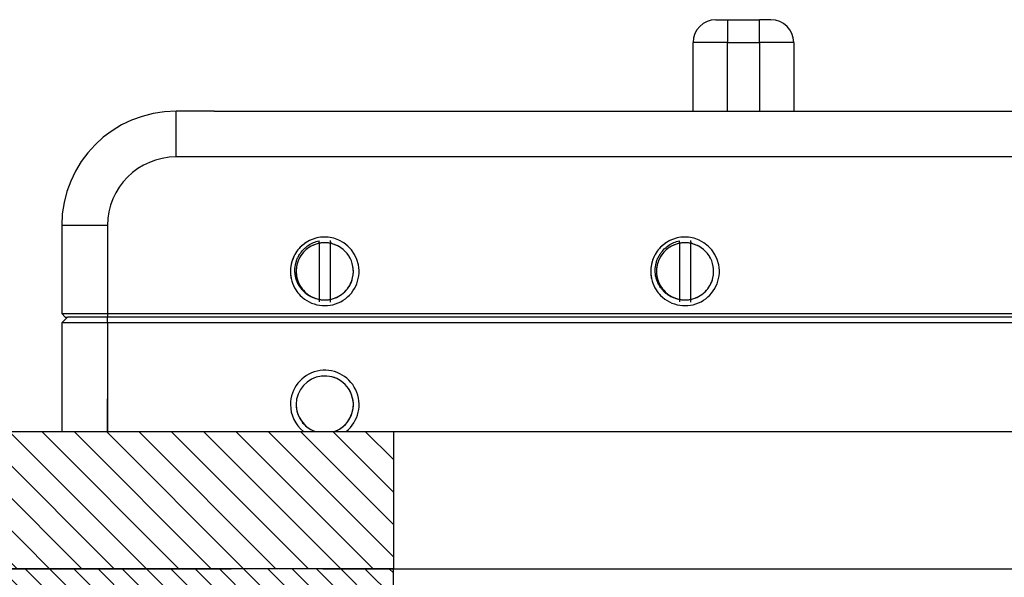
# Model space of a CAD drawing. Extents: x -1763 to 4575, y -3429 to 1051.
# Tile 28 of 193: x -61 to 25, y -2461 to -2412. Entities that reach past the tile are written whole.
import ezdxf

# ---------------------------------------------------------------- set-up
doc = ezdxf.new("R2010")
doc.units = 0
doc.linetypes.add('DASHED', pattern=[15, 7, -8])
doc.layers.get('0').update_dxf_attribs({"linetype": 'CONTINUOUS'})
doc.layers.add('1', color=7, linetype='CONTINUOUS')

# ---------------------------------------------------------------- blocks, each defined once
blk = doc.blocks.new('Z-STACK', base_point=(-660.966, -2613.082))
at = {"layer": '1', "linetype": 'CONTINUOUS'}
h = blk.add_hatch(dxfattribs=at)
h.set_pattern_fill('USER', color=4, scale=2, angle=315, pattern_type=0)
h.set_pattern_definition([(315, (0, 400), (1.4142136, 1.4142136), [])])
h.paths.add_polyline_path([(-28.603, -2448.268), (-67.603, -2448.268), (-69.203, -2448.268), (-69.203, -2459.268), (-81.603, -2459.268), (-81.603, -2454.068), (-81.603, -2453.968), (-81.603, -2448.268), (-84.743, -2448.268), (-85.743, -2449.268), (-85.743, -2459.868), (-67.603, -2459.868), (-67.603, -2460.268), (-28.603, -2460.268)])
h = blk.add_hatch(dxfattribs=at)
h.set_pattern_fill('USER', color=2, scale=1.5, angle=315, pattern_type=0)
h.set_pattern_definition([(315, (0, 400), (1.0606602, 1.0606602), [])])
edge = h.paths.add_edge_path()
edge.add_line((-60.822, -2460.268), (-54.604, -2460.268))
edge.add_line((-54.604, -2460.268), (-49.784, -2460.268))
edge.add_line((-49.784, -2460.268), (-29.603, -2460.268))
edge.add_line((-29.603, -2460.268), (-28.603, -2460.268))
edge.add_line((-28.603, -2460.268), (-28.603, -2463.768))
edge.add_line((-28.603, -2463.768), (-33.103, -2463.768))
edge.add_line((-33.103, -2463.768), (-34.603, -2463.768))
edge.add_line((-34.603, -2463.768), (-35.803, -2463.768))
edge.add_line((-35.803, -2463.768), (-36.442, -2463.768))
edge.add_line((-36.442, -2463.768), (-36.512, -2463.768))
edge.add_line((-36.512, -2463.768), (-36.903, -2463.768))
edge.add_line((-36.903, -2463.768), (-37.012, -2463.768))
edge.add_line((-37.012, -2463.768), (-37.103, -2463.768))
edge.add_line((-37.103, -2463.768), (-37.301, -2463.768))
edge.add_line((-37.301, -2463.768), (-37.412, -2463.768))
edge.add_line((-37.412, -2463.768), (-37.56, -2463.768))
edge.add_line((-37.56, -2463.768), (-37.724, -2463.768))
edge.add_line((-37.724, -2463.768), (-37.912, -2463.768))
edge.add_line((-37.912, -2463.768), (-38.303, -2463.768))
edge.add_line((-38.303, -2463.768), (-40.403, -2463.768))
edge.add_line((-40.403, -2463.768), (-40.603, -2463.768))
edge.add_line((-40.603, -2463.768), (-40.842, -2463.768))
edge.add_line((-40.842, -2463.768), (-41.603, -2463.768))
edge.add_line((-41.603, -2463.768), (-41.803, -2463.768))
edge.add_line((-41.803, -2463.768), (-44.867, -2463.768))
edge.add_line((-44.867, -2463.768), (-45.76, -2463.768))
edge.add_line((-45.76, -2463.768), (-45.867, -2463.768))
edge.add_line((-45.867, -2463.768), (-49.187, -2463.768))
edge.add_line((-49.187, -2463.768), (-49.445, -2463.768))
edge.add_line((-49.445, -2463.768), (-52.193, -2463.768))
edge.add_line((-52.193, -2463.768), (-54.103, -2463.768))
edge.add_line((-54.103, -2463.768), (-55.403, -2463.768))
edge.add_line((-55.403, -2463.768), (-56.603, -2463.768))
edge.add_line((-56.603, -2463.768), (-59.403, -2463.768))
edge.add_line((-59.403, -2463.768), (-59.403, -2463.768))
edge.add_line((-59.403, -2463.768), (-60.229, -2463.768))
edge.add_line((-60.229, -2463.768), (-60.298, -2463.768))
edge.add_line((-60.298, -2463.768), (-60.798, -2463.768))
edge.add_line((-60.798, -2463.768), (-60.803, -2463.768))
edge.add_line((-60.803, -2463.768), (-61.087, -2463.768))
edge.add_line((-61.087, -2463.768), (-61.198, -2463.768))
edge.add_line((-61.198, -2463.768), (-61.345, -2463.768))
edge.add_line((-61.345, -2463.768), (-61.511, -2463.768))
edge.add_line((-61.511, -2463.768), (-61.698, -2463.768))
edge.add_line((-61.698, -2463.768), (-62.903, -2463.768))
edge.add_line((-62.903, -2463.768), (-62.903, -2463.768))
edge.add_line((-62.903, -2463.768), (-64.303, -2463.768))
edge.add_line((-64.303, -2463.768), (-66.403, -2463.768))
edge.add_line((-66.403, -2463.768), (-66.403, -2463.768))
edge.add_line((-66.403, -2463.768), (-67.803, -2463.768))
edge.add_line((-67.803, -2463.768), (-69.903, -2463.768))
edge.add_line((-69.903, -2463.768), (-69.903, -2463.768))
edge.add_line((-69.903, -2463.768), (-71.303, -2463.768))
edge.add_line((-71.303, -2463.768), (-72.303, -2463.768))
edge.add_line((-72.303, -2463.768), (-77.608, -2463.768))
edge.add_spline(control_points=[(-77.608, -2463.768), (-77.842, -2463.535), (-78.31, -2463.068), (-78.779, -2462.601), (-79.013, -2462.368)], knot_values=[0, 0, 0, 0, 0.991594, 1.983187, 1.983187, 1.983187, 1.983187], degree=3, periodic=0)
edge.add_line((-79.013, -2462.368), (-79.013, -2460.268))
edge.add_line((-79.013, -2460.268), (-77.603, -2460.268))
edge.add_line((-77.603, -2460.268), (-73.203, -2460.268))
edge.add_line((-73.203, -2460.268), (-68.703, -2460.268))
edge.add_line((-68.703, -2460.268), (-67.011, -2460.268))
edge.add_line((-67.011, -2460.268), (-60.822, -2460.268))
at = {"color": 7, "linetype": 'CONTINUOUS'}
for p, q in [((-0.405, -2412.268), (0.595, -2412.268)), ((0.595, -2412.268), (0.595, -2414.268)), ((0.595, -2412.268), (3.397, -2412.268)), ((3.397, -2414.268), (3.397, -2412.268)), ((4.397, -2412.268), (3.397, -2412.268)), ((0.595, -2414.268), (-2.405, -2414.268)), ((-2.405, -2420.268), (-2.405, -2414.268)), ((0.595, -2420.268), (0.595, -2414.268)), ((0.595, -2414.268), (3.397, -2414.268)), ((3.397, -2414.268), (3.397, -2420.268)), ((6.397, -2414.268), (3.397, -2414.268)), ((6.397, -2414.268), (6.397, -2420.268)), ((-47.603, -2424.268), (-47.603, -2420.268)), ((-44.264, -2420.268), (-47.603, -2420.268)), ((-44.264, -2420.268), (-36.058, -2420.268)), ((-36.058, -2420.268), (47.675, -2420.268)), ((90.397, -2424.268), (-47.603, -2424.268)), ((-57.603, -2430.268), (-57.603, -2437.968)), ((-56.543, -2430.268), (-57.603, -2430.268)), ((-56.275, -2430.268), (-56.543, -2430.268)), ((-53.603, -2430.268), (-56.275, -2430.268)), ((-53.603, -2430.268), (-53.603, -2437.968)), ((-35.103, -2431.805), (-35.103, -2431.606)), ((-34.103, -2431.676), (-34.103, -2431.58)), ((-34.103, -2431.68), (-34.103, -2431.676)), ((-34.103, -2431.68), (-34.103, -2431.819)), ((-3.603, -2431.805), (-3.603, -2431.606)), ((-2.603, -2431.676), (-2.603, -2431.58)), ((-2.603, -2431.68), (-2.603, -2431.676)), ((-2.603, -2431.68), (-2.603, -2431.819)), ((-35.103, -2431.805), (-35.103, -2431.819)), ((-35.103, -2431.819), (-35.103, -2436.718)), ((-34.103, -2436.718), (-34.103, -2431.819)), ((-3.603, -2431.805), (-3.603, -2431.819)), ((-3.603, -2431.819), (-3.603, -2432.283)), ((-3.603, -2432.283), (-3.603, -2434.268)), ((-2.603, -2436.718), (-2.603, -2431.819)), ((-3.603, -2434.268), (-3.603, -2436.254)), ((-35.103, -2436.718), (-35.103, -2436.732)), ((-35.103, -2436.732), (-35.103, -2436.771)), ((-35.103, -2436.771), (-35.103, -2436.931)), ((-34.103, -2436.857), (-34.103, -2436.718)), ((-34.103, -2436.861), (-34.103, -2436.857)), ((-34.103, -2436.957), (-34.103, -2436.861)), ((-3.603, -2436.254), (-3.603, -2436.718)), ((-3.603, -2436.718), (-3.603, -2436.732)), ((-3.603, -2436.732), (-3.603, -2436.771)), ((-3.603, -2436.771), (-3.603, -2436.931)), ((-2.603, -2436.857), (-2.603, -2436.718)), ((-2.603, -2436.861), (-2.603, -2436.857)), ((-2.603, -2436.957), (-2.603, -2436.861)), ((-35.103, -2436.931), (-35.103, -2436.931)), ((-3.603, -2436.931), (-3.603, -2436.931)), ((-57.603, -2437.968), (-53.603, -2437.968)), ((-57.303, -2438.268), (-57.603, -2437.968)), ((-57.103, -2438.268), (-57.603, -2438.768)), ((-57.303, -2438.268), (-57.103, -2438.268)), ((-53.603, -2438.268), (-57.103, -2438.268)), ((-53.603, -2437.968), (96.397, -2437.968)), ((-53.603, -2437.968), (-53.603, -2438.268)), ((-53.603, -2438.768), (-53.603, -2438.268)), ((-51.103, -2438.268), (-53.603, -2438.268)), ((-48.603, -2438.268), (-51.103, -2438.268)), ((-46.603, -2438.268), (-48.603, -2438.268)), ((-45.603, -2438.268), (-46.603, -2438.268)), ((-44.103, -2438.268), (-45.603, -2438.268)), ((-42.103, -2438.268), (-44.103, -2438.268)), ((-41.883, -2438.268), (-42.103, -2438.268)), ((-26.504, -2438.268), (-41.883, -2438.268)), ((-25.103, -2438.268), (-26.504, -2438.268)), ((-16.103, -2438.268), (-25.103, -2438.268)), ((3.397, -2438.268), (-16.103, -2438.268)), ((5.897, -2438.268), (3.397, -2438.268)), ((13.397, -2438.268), (5.897, -2438.268)), ((16.697, -2438.268), (13.397, -2438.268)), ((26.097, -2438.268), (16.697, -2438.268)), ((-57.603, -2438.768), (-57.603, -2448.268)), ((-53.603, -2438.768), (-57.603, -2438.768)), ((-53.603, -2438.768), (-53.603, -2445.418)), ((96.397, -2438.768), (-53.603, -2438.768)), ((-53.603, -2448.268), (-53.603, -2445.418))]:
    blk.add_line(p, q, dxfattribs=at)
at = {"color": 7, "linetype": 'DASHED'}
for p, q in [((-44.264, -2420.268), (-47.603, -2420.268)), ((-44.264, -2420.268), (-47.603, -2420.268)), ((-44.264, -2420.268), (-36.058, -2420.268)), ((-44.264, -2420.268), (-36.058, -2420.268)), ((-36.058, -2420.268), (47.675, -2420.268)), ((-36.058, -2420.268), (47.675, -2420.268)), ((-34.103, -2431.676), (-34.103, -2431.58)), ((-34.103, -2431.68), (-34.103, -2431.676)), ((-2.603, -2431.676), (-2.603, -2431.58)), ((-2.603, -2431.68), (-2.603, -2431.676)), ((-35.103, -2431.805), (-35.103, -2431.819)), ((-3.603, -2431.805), (-3.603, -2431.819)), ((-3.603, -2432.283), (-3.603, -2434.268)), ((-3.603, -2434.268), (-3.603, -2436.254)), ((-35.103, -2436.718), (-35.103, -2436.732)), ((-35.103, -2436.732), (-35.103, -2436.771)), ((-35.103, -2436.771), (-35.103, -2436.931)), ((-34.103, -2436.857), (-34.103, -2436.718)), ((-34.103, -2436.861), (-34.103, -2436.857)), ((-34.103, -2436.957), (-34.103, -2436.861)), ((-3.603, -2436.718), (-3.603, -2436.732)), ((-3.603, -2436.732), (-3.603, -2436.771)), ((-3.603, -2436.771), (-3.603, -2436.931)), ((-2.603, -2436.857), (-2.603, -2436.718)), ((-2.603, -2436.861), (-2.603, -2436.857)), ((-2.603, -2436.957), (-2.603, -2436.861)), ((-53.603, -2438.268), (-57.103, -2438.268)), ((-51.103, -2438.268), (-53.603, -2438.268)), ((-48.603, -2438.268), (-51.103, -2438.268)), ((-48.603, -2438.268), (-51.103, -2438.268)), ((-46.603, -2438.268), (-48.603, -2438.268)), ((-46.603, -2438.268), (-48.603, -2438.268)), ((-45.603, -2438.268), (-46.603, -2438.268)), ((-45.603, -2438.268), (-46.603, -2438.268)), ((-44.103, -2438.268), (-45.603, -2438.268)), ((-44.103, -2438.268), (-45.603, -2438.268)), ((-42.103, -2438.268), (-44.103, -2438.268)), ((-42.103, -2438.268), (-44.103, -2438.268)), ((-41.883, -2438.268), (-42.103, -2438.268)), ((-41.883, -2438.268), (-42.103, -2438.268)), ((-26.504, -2438.268), (-41.883, -2438.268)), ((-26.504, -2438.268), (-41.883, -2438.268)), ((-25.103, -2438.268), (-26.504, -2438.268)), ((-25.103, -2438.268), (-26.504, -2438.268)), ((-16.103, -2438.268), (-25.103, -2438.268)), ((-16.103, -2438.268), (-25.103, -2438.268)), ((3.397, -2438.268), (-16.103, -2438.268)), ((3.397, -2438.268), (-16.103, -2438.268)), ((5.897, -2438.268), (3.397, -2438.268)), ((5.897, -2438.268), (3.397, -2438.268)), ((13.397, -2438.268), (5.897, -2438.268)), ((16.697, -2438.268), (13.397, -2438.268)), ((26.097, -2438.268), (16.697, -2438.268)), ((-53.603, -2445.418), (-53.603, -2448.268)), ((-53.603, -2448.268), (-53.603, -2445.418))]:
    blk.add_line(p, q, dxfattribs=at)
at = {"color": 2, "linetype": 'DASHED'}
for p, q in [((-67.011, -2460.268), (-60.822, -2460.268)), ((-60.822, -2460.268), (-54.604, -2460.268)), ((-54.604, -2460.268), (-49.784, -2460.268)), ((-49.784, -2460.268), (-29.603, -2460.268))]:
    blk.add_line(p, q, dxfattribs=at)
at = {"color": 2, "linetype": 'CONTINUOUS'}
for p, q in [((-29.603, -2460.268), (-28.603, -2460.268)), ((-28.603, -2463.768), (-28.603, -2460.268)), ((-28.603, -2460.268), (-27.418, -2460.268)), ((-27.418, -2460.268), (-26.184, -2460.268)), ((-26.184, -2460.268), (-25.479, -2460.268)), ((-25.479, -2460.268), (13.592, -2460.268)), ((13.592, -2460.268), (29.202, -2460.268))]:
    blk.add_line(p, q, dxfattribs=at)
at = {"color": 7, "linetype": 'CONTINUOUS'}
for centre, radius, start, end in [((-0.405, -2414.268), 2, 90, 180), ((4.397, -2414.268), 2, 0, 90), ((-47.603, -2430.268), 10, 90, 180), ((-47.603, -2430.268), 6, 90, 180), ((-34.603, -2434.268), 3, 84.16768, 135.6023), ((-34.603, -2434.268), 3, -135.6023, 84.16768), ((-3.103, -2434.268), 3, 84.16768, 135.6023), ((-3.103, -2434.268), 3, -135.6023, 84.16768), ((-34.603, -2434.268), 3, 135.6023, 147.21684), ((-34.603, -2434.268), 2.5, 101.53696, 167.11591), ((-34.603, -2434.268), 2.5, 78.46304, 101.53696), ((-34.603, -2434.268), 2.5, -12.88409, 78.46304), ((-3.103, -2434.268), 3, 135.6023, 147.21684), ((-3.103, -2434.268), 2.5, 101.53696, 167.11591), ((-3.103, -2434.268), 2.5, 78.46304, 101.53696), ((-3.103, -2434.268), 2.5, -12.88409, 78.46304), ((-34.603, -2434.268), 3, 161.27912, 180), ((-34.603, -2434.268), 3, 147.21684, 161.27912), ((-3.103, -2434.268), 3, 161.27912, 180), ((-3.103, -2434.268), 3, 147.21684, 161.27912), ((-34.603, -2434.268), 3, 180, -147.21684), ((-34.603, -2434.268), 2.5, 167.11591, 180), ((-34.603, -2434.268), 2.5, 180, -167.11591), ((-3.103, -2434.268), 3, 180, -147.21684), ((-3.103, -2434.268), 2.5, 167.11591, 180), ((-3.103, -2434.268), 2.5, 180, -167.11591), ((-34.603, -2434.268), 2.5, -167.11591, -101.53696), ((-34.603, -2434.268), 2.5, -78.46304, -12.88409), ((-3.103, -2434.268), 2.5, -167.11591, -101.53696), ((-3.103, -2434.268), 2.5, -78.46304, -12.88409), ((-34.603, -2434.268), 3, -147.21684, -135.6023), ((-3.103, -2434.268), 3, -147.21684, -135.6023), ((-34.603, -2434.268), 2.5, -101.53696, -78.46304), ((-3.103, -2434.268), 2.5, -101.53696, -78.46304), ((-34.603, -2445.918), 3, -51.56679, 180), ((-34.603, -2445.918), 2.5, -70.05156, 180), ((-34.603, -2445.918), 3, 180, -128.43321), ((-34.603, -2445.918), 2.5, 180, -109.94844)]:
    blk.add_arc(centre, radius, start, end, dxfattribs=at)
at = {"color": 7, "linetype": 'DASHED'}
for centre, radius, start, end in [((-34.603, -2434.268), 3, 84.16768, 135.6023), ((-34.603, -2434.268), 3, 84.16768, 135.6023), ((-34.603, -2434.268), 3, -135.6023, 84.16768), ((-34.603, -2434.268), 3, -135.6023, 84.16768), ((-3.103, -2434.268), 3, 84.16768, 135.6023), ((-3.103, -2434.268), 3, 84.16768, 135.6023), ((-3.103, -2434.268), 3, -135.6023, 84.16768), ((-3.103, -2434.268), 3, -135.6023, 84.16768), ((-34.603, -2434.268), 3, 135.6023, 147.21684), ((-34.603, -2434.268), 3, 135.6023, 147.21684), ((-34.603, -2434.268), 2.5, 101.53696, 167.11591), ((-34.603, -2434.268), 2.5, 101.53696, 167.11591), ((-34.603, -2434.268), 2.5, 78.46304, 101.53696), ((-34.603, -2434.268), 2.5, -12.88409, 78.46304), ((-34.603, -2434.268), 2.5, -12.88409, 78.46304), ((-3.103, -2434.268), 3, 135.6023, 147.21684), ((-3.103, -2434.268), 3, 135.6023, 147.21684), ((-3.103, -2434.268), 2.5, 101.53696, 167.11591), ((-3.103, -2434.268), 2.5, 101.53696, 167.11591), ((-3.103, -2434.268), 2.5, 78.46304, 101.53696), ((-3.103, -2434.268), 2.5, -12.88409, 78.46304), ((-3.103, -2434.268), 2.5, -12.88409, 78.46304), ((-34.603, -2434.268), 3, 161.27912, 180), ((-34.603, -2434.268), 3, 161.27912, 180), ((-34.603, -2434.268), 3, 147.21684, 161.27912), ((-34.603, -2434.268), 3, 147.21684, 161.27912), ((-3.103, -2434.268), 3, 161.27912, 180), ((-3.103, -2434.268), 3, 161.27912, 180), ((-3.103, -2434.268), 3, 147.21684, 161.27912), ((-3.103, -2434.268), 3, 147.21684, 161.27912), ((-34.603, -2434.268), 3, 180, -147.21684), ((-34.603, -2434.268), 3, 180, -147.21684), ((-34.603, -2434.268), 2.5, 167.11591, 180), ((-34.603, -2434.268), 2.5, 167.11591, 180), ((-34.603, -2434.268), 2.5, 180, -167.11591), ((-34.603, -2434.268), 2.5, 180, -167.11591), ((-3.103, -2434.268), 3, 180, -147.21684), ((-3.103, -2434.268), 3, 180, -147.21684), ((-3.103, -2434.268), 2.5, 167.11591, 180), ((-3.103, -2434.268), 2.5, 167.11591, 180), ((-3.103, -2434.268), 2.5, 180, -167.11591), ((-3.103, -2434.268), 2.5, 180, -167.11591), ((-34.603, -2434.268), 2.5, -167.11591, -101.53696), ((-34.603, -2434.268), 2.5, -167.11591, -101.53696), ((-34.603, -2434.268), 2.5, -78.46304, -12.88409), ((-34.603, -2434.268), 2.5, -78.46304, -12.88409), ((-3.103, -2434.268), 2.5, -167.11591, -101.53696), ((-3.103, -2434.268), 2.5, -167.11591, -101.53696), ((-3.103, -2434.268), 2.5, -78.46304, -12.88409), ((-3.103, -2434.268), 2.5, -78.46304, -12.88409), ((-34.603, -2434.268), 3, -147.21684, -135.6023), ((-34.603, -2434.268), 3, -147.21684, -135.6023), ((-3.103, -2434.268), 3, -147.21684, -135.6023), ((-3.103, -2434.268), 3, -147.21684, -135.6023), ((-34.603, -2434.268), 2.5, -101.53696, -78.46304), ((-3.103, -2434.268), 2.5, -101.53696, -78.46304), ((-34.603, -2445.918), 2.5, -70.05156, 180), ((-34.603, -2445.918), 2.5, -70.05156, 180), ((-34.603, -2445.918), 2.5, -70.05156, 180), ((-34.603, -2445.918), 2.5, -70.05156, 180), ((-34.603, -2445.918), 2.5, 180, -109.94844), ((-34.603, -2445.918), 2.5, 180, -109.94844), ((-34.603, -2445.918), 2.5, 180, -109.94844), ((-34.603, -2445.918), 2.5, 180, -109.94844)]:
    blk.add_arc(centre, radius, start, end, dxfattribs=at)
at = {"color": 7, "linetype": 'CONTINUOUS'}
for points, knots in [([(-35.103, -2436.732), (-35.31, -2436.697), (-35.482, -2436.64), (-35.615, -2436.586), (-35.747, -2436.533), (-35.91, -2436.454), (-36.083, -2436.338), (-36.16, -2436.286), (-36.245, -2436.222), (-36.333, -2436.146), (-36.403, -2436.085), (-36.48, -2436.011), (-36.557, -2435.924), (-36.62, -2435.855), (-36.686, -2435.773), (-36.752, -2435.679), (-36.805, -2435.602), (-36.862, -2435.512), (-36.916, -2435.41), (-36.96, -2435.326), (-37.005, -2435.229), (-37.047, -2435.118), (-37.089, -2435.009), (-37.119, -2434.906), (-37.141, -2434.814), (-37.167, -2434.711), (-37.185, -2434.607), (-37.198, -2434.501), (-37.208, -2434.411), (-37.216, -2434.303), (-37.215, -2434.182), (-37.214, -2433.97), (-37.187, -2433.758), (-37.134, -2433.551), (-37.105, -2433.438), (-37.071, -2433.336), (-37.037, -2433.247), (-36.998, -2433.148), (-36.954, -2433.051), (-36.903, -2432.957), (-36.847, -2432.852), (-36.789, -2432.76), (-36.733, -2432.682), (-36.671, -2432.593), (-36.603, -2432.508), (-36.53, -2432.428), (-36.457, -2432.347), (-36.379, -2432.271), (-36.297, -2432.2), (-36.207, -2432.122), (-36.12, -2432.057), (-36.04, -2432.004), (-35.757, -2431.813), (-35.439, -2431.678), (-35.103, -2431.606)], [0.501729, 0.501729, 0.501729, 0.501729, 1.034204, 1.034204, 1.034204, 1.564955, 1.564955, 1.564955, 1.880198, 1.880198, 1.880198, 2.195794, 2.195794, 2.195794, 2.509545, 2.509545, 2.509545, 2.824393, 2.824393, 2.824393, 3.144319, 3.144319, 3.144319, 3.462655, 3.462655, 3.462655, 3.781176, 3.781176, 3.781176, 4.101123, 4.101123, 4.101123, 4.737732, 4.737732, 4.737732, 5.057552, 5.057552, 5.057552, 5.37698, 5.37698, 5.37698, 5.700692, 5.700692, 5.700692, 6.026208, 6.026208, 6.026208, 6.351948, 6.351948, 6.351948, 6.675775, 6.675775, 6.675775, 7.69773, 7.69773, 7.69773, 7.69773]), ([(-3.603, -2436.732), (-3.81, -2436.697), (-3.982, -2436.64), (-4.115, -2436.586), (-4.247, -2436.533), (-4.41, -2436.454), (-4.583, -2436.338), (-4.679, -2436.273), (-4.762, -2436.207), (-4.833, -2436.146), (-4.92, -2436.07), (-4.995, -2435.994), (-5.057, -2435.924), (-5.12, -2435.855), (-5.186, -2435.773), (-5.252, -2435.679), (-5.318, -2435.584), (-5.372, -2435.493), (-5.416, -2435.41), (-5.471, -2435.306), (-5.514, -2435.207), (-5.547, -2435.118), (-5.589, -2435.009), (-5.619, -2434.906), (-5.641, -2434.814), (-5.693, -2434.602), (-5.717, -2434.389), (-5.715, -2434.182), (-5.714, -2433.97), (-5.687, -2433.758), (-5.634, -2433.551), (-5.605, -2433.438), (-5.571, -2433.336), (-5.537, -2433.247), (-5.494, -2433.138), (-5.448, -2433.041), (-5.403, -2432.957), (-5.352, -2432.862), (-5.296, -2432.77), (-5.233, -2432.682), (-5.178, -2432.603), (-5.111, -2432.516), (-5.03, -2432.428), (-4.885, -2432.267), (-4.72, -2432.125), (-4.54, -2432.004), (-4.257, -2431.813), (-3.939, -2431.678), (-3.603, -2431.606)], [0.501729, 0.501729, 0.501729, 0.501729, 1.034204, 1.034204, 1.034204, 1.564955, 1.564955, 1.564955, 1.880198, 1.880198, 1.880198, 2.195794, 2.195794, 2.195794, 2.509545, 2.509545, 2.509545, 2.824393, 2.824393, 2.824393, 3.144319, 3.144319, 3.144319, 3.462655, 3.462655, 3.462655, 4.100823, 4.100823, 4.100823, 4.737432, 4.737432, 4.737432, 5.057252, 5.057252, 5.057252, 5.37668, 5.37668, 5.37668, 5.700392, 5.700392, 5.700392, 6.025908, 6.025908, 6.025908, 6.675176, 6.675176, 6.675176, 7.69713, 7.69713, 7.69713, 7.69713])]:
    blk.add_open_spline(points, degree=3, knots=knots, dxfattribs=at)
at = {"layer": '1', "color": 4, "linetype": 'CONTINUOUS'}
for p, q in [((-67.603, -2448.268), (-28.603, -2448.268)), ((-28.603, -2448.268), (-28.603, -2460.268)), ((-28.603, -2448.268), (21.397, -2448.268)), ((21.397, -2448.268), (71.397, -2448.268)), ((-28.603, -2460.268), (-67.603, -2460.268))]:
    blk.add_line(p, q, dxfattribs=at)

msp = doc.modelspace()

# ---------------------------------------------------------------- block references
at = {"layer": '1'}
msp.add_blockref('Z-STACK', (-660.966, -2613.082), dxfattribs=at)

doc.saveas('drawing.dxf')
